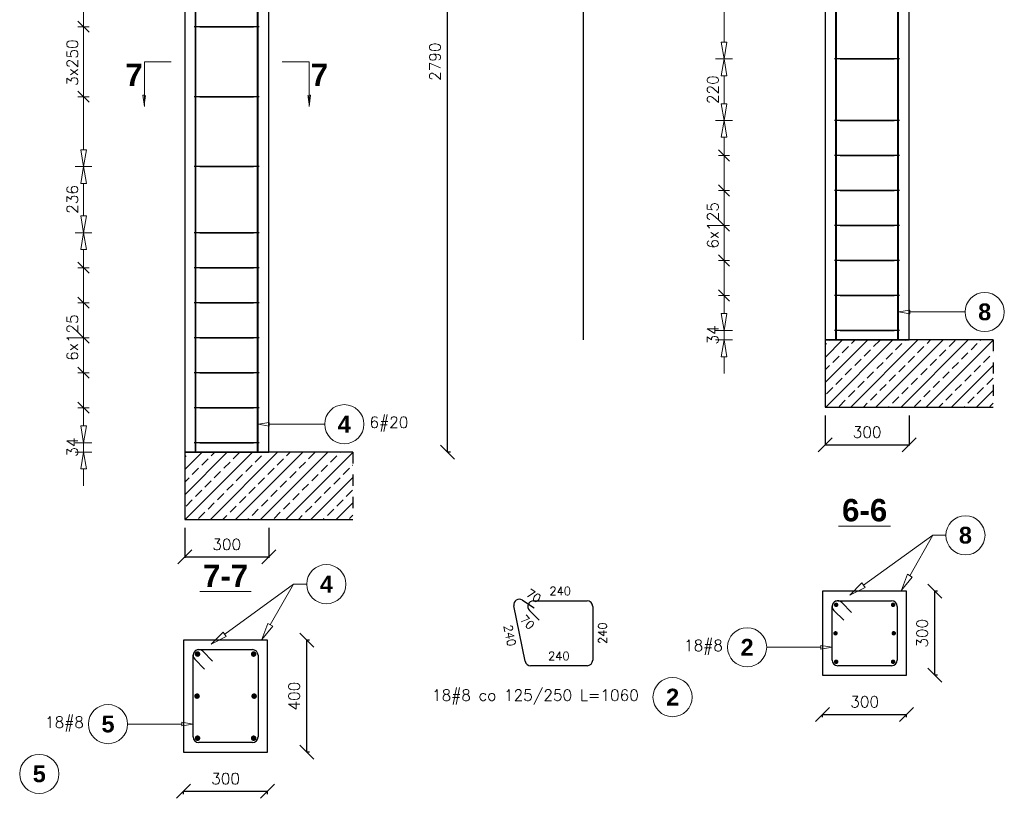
# Model space of a CAD drawing. Header units: millimetres. Extents: x -62590 to 46238, y 147773 to 522018.
# Tile 58 of 93: x 12749 to 16266, y 259918 to 262699. Entities that reach past the tile are written whole.
import ezdxf

# ---------------------------------------------------------------- set-up
doc = ezdxf.new("R2010")
doc.units = ezdxf.units.MM
doc.linetypes.add('DASHED', pattern=[2, 1, -1])
for name, color, linetype in [('AutoCAD_Structural_Detailing_deskowanie', 2, 'Continuous'), ('AutoCAD_Structural_Detailing_kształt pręta', 7, 'Continuous'), ('AutoCAD_Structural_Detailing_opis kształtu pręta', 7, 'Continuous'), ('AutoCAD_Structural_Detailing_opis rozkładu', 7, 'Continuous'), ('AutoCAD_Structural_Detailing_pręt wyrzucony', 7, 'Continuous'), ('AutoCAD_Structural_Detailing_pręty punktowe', 7, 'Continuous'), ('AutoCAD_Structural_Detailing_rozkład pręta', 7, 'Continuous'), ('AutoCAD_Structural_Detailing_symbole graficzne', 7, 'Continuous'), ('e-cad_cienkie', 1, 'Continuous')]:
    doc.layers.add(name, color=color, linetype=linetype)
doc.styles.add('style1', font='simplex.shx')
doc.styles.add('style3', font='arialbd.ttf')
doc.styles.add('style5', font='arialbd.ttf')
doc.dimstyles.new('RBCT DIM 20', dxfattribs={"dimtxt": 40, "dimasz": 50, "dimexe": 2.5, "dimexo": 150, "dimgap": 25, "dimtad": 1, "dimdec": 0, "dimzin": 1, "dimtxsty": 'style1', "dimblk": 'OBLIQUE', "dimcen": 50, "dimclrd": 8, "dimclre": 8, "dimclrt": 2, "dimadec": 0, "dimazin": 0, "dimtfac": 1, "dimtdec": 0, "dimtmove": 0, "dimatfit": 3, "dimfxl": 1, "dimarcsym": 0})

# ---------------------------------------------------------------- blocks, each defined once
blk = doc.blocks.new('_Oblique')
at = {"color": 0, "linetype": 'ByBlock', "lineweight": -2}
blk.add_line((-0.5, -0.5), (0.5, 0.5), dxfattribs=at)
blk = doc.blocks.new('*D52')
at = {"layer": 'AutoCAD_Structural_Detailing_deskowanie', "color": 8, "lineweight": -2}
for p, q in [((16017.6, 260357.5), (16017.6, 260657.5)), ((16027.6, 260657.5), (16020.1, 260657.5)), ((16027.6, 260357.5), (16020.1, 260357.5))]:
    blk.add_line(p, q, dxfattribs=at)
at = {"layer": 'Defpoints', "color": 0, "ltscale": 40}
for p in [(15877.6, 260657.5), (16017.6, 260657.5), (15877.6, 260357.5)]:
    blk.add_point(p, dxfattribs=at)
at = {"layer": 'AutoCAD_Structural_Detailing_deskowanie', "color": 8, "lineweight": -2, "ltscale": 40, "xscale": 50, "yscale": 50, "zscale": 50}
for p, rotation in [((16017.6, 260657.5), 90), ((16017.6, 260357.5), 270)]:
    blk.add_blockref('_Oblique', p, dxfattribs=dict(at, rotation=rotation))
at = {"layer": 'AutoCAD_Structural_Detailing_deskowanie', "color": 2, "ltscale": 40, "insert": (15972.6, 260507.5), "char_height": 40, "attachment_point": 5, "rotation": 90, "style": 'style1'}
blk.add_mtext('300', dxfattribs=at)
blk = doc.blocks.new('*D53')
at = {"layer": 'AutoCAD_Structural_Detailing_deskowanie', "color": 8, "lineweight": -2}
for p, q in [((15617.1, 260217.5), (15917.1, 260217.5)), ((15617.1, 260207.5), (15617.1, 260215)), ((15917.1, 260207.5), (15917.1, 260215))]:
    blk.add_line(p, q, dxfattribs=at)
at = {"layer": 'Defpoints', "color": 0, "ltscale": 40}
for p in [(15617.1, 260357.5), (15917.1, 260357.5), (15917.1, 260217.5)]:
    blk.add_point(p, dxfattribs=at)
at = {"layer": 'AutoCAD_Structural_Detailing_deskowanie', "color": 8, "lineweight": -2, "ltscale": 40, "xscale": 50, "yscale": 50, "zscale": 50, "rotation": 180}
blk.add_blockref('_Oblique', (15617.1, 260217.5), dxfattribs=at)
at = {"layer": 'AutoCAD_Structural_Detailing_deskowanie', "color": 8, "lineweight": -2, "ltscale": 40, "xscale": 50, "yscale": 50, "zscale": 50}
blk.add_blockref('_Oblique', (15917.1, 260217.5), dxfattribs=at)
at = {"layer": 'AutoCAD_Structural_Detailing_deskowanie', "color": 2, "ltscale": 40, "insert": (15767.1, 260262.5), "char_height": 40, "attachment_point": 5, "style": 'style1'}
blk.add_mtext('300', dxfattribs=at)
blk = doc.blocks.new('*D54')
at = {"layer": 'AutoCAD_Structural_Detailing_deskowanie', "color": 8, "lineweight": -2}
for p, q in [((14277.2, 261154.4), (14277.2, 263944.4)), ((14287.2, 263944.4), (14279.7, 263944.4)), ((14287.2, 261154.4), (14279.7, 261154.4))]:
    blk.add_line(p, q, dxfattribs=at)
at = {"layer": 'Defpoints', "color": 0, "ltscale": 40}
for p in [(14137.2, 263944.4), (14277.2, 263944.4), (14137.2, 261154.4)]:
    blk.add_point(p, dxfattribs=at)
at = {"layer": 'AutoCAD_Structural_Detailing_deskowanie', "color": 8, "lineweight": -2, "ltscale": 40, "xscale": 50, "yscale": 50, "zscale": 50}
for p, rotation in [((14277.2, 263944.4), 90), ((14277.2, 261154.4), 270)]:
    blk.add_blockref('_Oblique', p, dxfattribs=dict(at, rotation=rotation))
at = {"layer": 'AutoCAD_Structural_Detailing_deskowanie', "color": 2, "ltscale": 40, "insert": (14232.2, 262549.4), "char_height": 40, "attachment_point": 5, "rotation": 90, "style": 'style1'}
blk.add_mtext('2790', dxfattribs=at)
blk = doc.blocks.new('*D55')
at = {"layer": 'AutoCAD_Structural_Detailing_deskowanie', "color": 8, "lineweight": -2}
for p, q in [((13774.2, 260083), (13774.2, 260483)), ((13784.2, 260483), (13776.7, 260483)), ((13784.2, 260083), (13776.7, 260083))]:
    blk.add_line(p, q, dxfattribs=at)
at = {"layer": 'Defpoints', "color": 0, "ltscale": 40}
for p in [(13634.2, 260483), (13774.2, 260483), (13634.2, 260083)]:
    blk.add_point(p, dxfattribs=at)
at = {"layer": 'AutoCAD_Structural_Detailing_deskowanie', "color": 8, "lineweight": -2, "ltscale": 40, "xscale": 50, "yscale": 50, "zscale": 50}
for p, rotation in [((13774.2, 260483), 90), ((13774.2, 260083), 270)]:
    blk.add_blockref('_Oblique', p, dxfattribs=dict(at, rotation=rotation))
at = {"layer": 'AutoCAD_Structural_Detailing_deskowanie', "color": 2, "ltscale": 40, "insert": (13729.2, 260283), "char_height": 40, "attachment_point": 5, "rotation": 90, "style": 'style1'}
blk.add_mtext('400', dxfattribs=at)
blk = doc.blocks.new('*D56')
at = {"layer": 'AutoCAD_Structural_Detailing_deskowanie', "color": 8, "lineweight": -2}
for p, q in [((13334.2, 259943), (13634.2, 259943)), ((13334.2, 259933), (13334.2, 259940.5)), ((13634.2, 259933), (13634.2, 259940.5))]:
    blk.add_line(p, q, dxfattribs=at)
at = {"layer": 'Defpoints', "color": 0, "ltscale": 40}
for p in [(13334.2, 260083), (13634.2, 260083), (13634.2, 259943)]:
    blk.add_point(p, dxfattribs=at)
at = {"layer": 'AutoCAD_Structural_Detailing_deskowanie', "color": 8, "lineweight": -2, "ltscale": 40, "xscale": 50, "yscale": 50, "zscale": 50, "rotation": 180}
blk.add_blockref('_Oblique', (13334.2, 259943), dxfattribs=at)
at = {"layer": 'AutoCAD_Structural_Detailing_deskowanie', "color": 8, "lineweight": -2, "ltscale": 40, "xscale": 50, "yscale": 50, "zscale": 50}
blk.add_blockref('_Oblique', (13634.2, 259943), dxfattribs=at)
at = {"layer": 'AutoCAD_Structural_Detailing_deskowanie', "color": 2, "ltscale": 40, "insert": (13484.2, 259988), "char_height": 40, "attachment_point": 5, "style": 'style1'}
blk.add_mtext('300', dxfattribs=at)
blk = doc.blocks.new('*D160')
at = {"layer": 'AutoCAD_Structural_Detailing_deskowanie', "color": 8, "lineweight": -2}
for p, q in [((13338.2, 260884.4), (13338.2, 260777.5)), ((13638.2, 260884.4), (13638.2, 260777.5)), ((13338.2, 260780), (13638.2, 260780))]:
    blk.add_line(p, q, dxfattribs=at)
at = {"layer": 'Defpoints', "color": 0, "ltscale": 40}
for p in [(13338.2, 261034.4), (13638.2, 261034.4), (13638.2, 260780)]:
    blk.add_point(p, dxfattribs=at)
at = {"layer": 'AutoCAD_Structural_Detailing_deskowanie', "color": 8, "lineweight": -2, "ltscale": 40, "xscale": 50, "yscale": 50, "zscale": 50, "rotation": 180}
blk.add_blockref('_Oblique', (13338.2, 260780), dxfattribs=at)
at = {"layer": 'AutoCAD_Structural_Detailing_deskowanie', "color": 8, "lineweight": -2, "ltscale": 40, "xscale": 50, "yscale": 50, "zscale": 50}
blk.add_blockref('_Oblique', (13638.2, 260780), dxfattribs=at)
at = {"layer": 'AutoCAD_Structural_Detailing_deskowanie', "color": 2, "ltscale": 40, "insert": (13488.2, 260825), "char_height": 40, "attachment_point": 5, "style": 'style1'}
blk.add_mtext('300', dxfattribs=at)
blk = doc.blocks.new('*D161')
at = {"layer": 'AutoCAD_Structural_Detailing_deskowanie', "color": 8, "lineweight": -2}
for p, q in [((15626, 261285.3), (15626, 261178.5)), ((15926, 261285.3), (15926, 261178.5)), ((15626, 261181), (15926, 261181))]:
    blk.add_line(p, q, dxfattribs=at)
at = {"layer": 'Defpoints', "color": 0, "ltscale": 40}
for p in [(15626, 261435.3), (15926, 261435.3), (15926, 261181)]:
    blk.add_point(p, dxfattribs=at)
at = {"layer": 'AutoCAD_Structural_Detailing_deskowanie', "color": 8, "lineweight": -2, "ltscale": 40, "xscale": 50, "yscale": 50, "zscale": 50, "rotation": 180}
blk.add_blockref('_Oblique', (15626, 261181), dxfattribs=at)
at = {"layer": 'AutoCAD_Structural_Detailing_deskowanie', "color": 8, "lineweight": -2, "ltscale": 40, "xscale": 50, "yscale": 50, "zscale": 50}
blk.add_blockref('_Oblique', (15926, 261181), dxfattribs=at)
at = {"layer": 'AutoCAD_Structural_Detailing_deskowanie', "color": 2, "ltscale": 40, "insert": (15776, 261226), "char_height": 40, "attachment_point": 5, "style": 'style1'}
blk.add_mtext('300', dxfattribs=at)

msp = doc.modelspace()

# ---------------------------------------------------------------- hatches: boundary and pattern name
at = {"layer": 'AutoCAD_Structural_Detailing_pręty punktowe'}
h = msp.add_hatch(color=1, dxfattribs=at)
edge = h.paths.add_edge_path(flags=0)
edge.add_arc((15665.4, 260609.1), 8, 0, 360, ccw=False)
h = msp.add_hatch(color=1, dxfattribs=at)
edge = h.paths.add_edge_path(flags=0)
edge.add_arc((15868.7, 260609.1), 8, 0, 360, ccw=False)
h = msp.add_hatch(color=1, dxfattribs=at)
edge = h.paths.add_edge_path(flags=0)
edge.add_arc((15663.1, 260507.5), 8, 0, 360, ccw=False)
h = msp.add_hatch(color=1, dxfattribs=at)
edge = h.paths.add_edge_path(flags=0)
edge.add_arc((15871.1, 260507.5), 8, 0, 360, ccw=False)
h = msp.add_hatch(color=1, dxfattribs=at)
edge = h.paths.add_edge_path(flags=0)
edge.add_arc((13383.9, 260433.2), 10, 0, 360, ccw=False)
h = msp.add_hatch(color=1, dxfattribs=at)
edge = h.paths.add_edge_path(flags=0)
edge.add_arc((13584.4, 260433.2), 10, 0, 360, ccw=False)
h = msp.add_hatch(color=1, dxfattribs=at)
edge = h.paths.add_edge_path(flags=0)
edge.add_arc((15665.4, 260405.8), 8, 0, 360, ccw=False)
h = msp.add_hatch(color=1, dxfattribs=at)
edge = h.paths.add_edge_path(flags=0)
edge.add_arc((15868.7, 260405.8), 8, 0, 360, ccw=False)
h = msp.add_hatch(color=1, dxfattribs=at)
edge = h.paths.add_edge_path(flags=0)
edge.add_arc((13382.2, 260283), 10, 0, 360, ccw=False)
h = msp.add_hatch(color=1, dxfattribs=at)
edge = h.paths.add_edge_path(flags=0)
edge.add_arc((13586.2, 260283), 10, 0, 360, ccw=False)
h = msp.add_hatch(color=1, dxfattribs=at)
edge = h.paths.add_edge_path(flags=0)
edge.add_arc((13383.9, 260132.7), 10, 0, 360, ccw=False)
h = msp.add_hatch(color=1, dxfattribs=at)
edge = h.paths.add_edge_path(flags=0)
edge.add_arc((13584.4, 260132.7), 10, 0, 360, ccw=False)
at = {"layer": 'AutoCAD_Structural_Detailing_symbole graficzne', "linetype": 'Continuous', "lineweight": 0}
for points in [[(13194.2, 262389.4), (13194.2, 262429.4), (13199.9, 262429.4)], [(13782.2, 262389.4), (13782.2, 262429.4), (13776.5, 262429.4)]]:
    msp.add_hatch(color=7, dxfattribs=at).paths.add_polyline_path(points, flags=0)
at = {"layer": 'e-cad_cienkie', "linetype": 'ByBlock', "ltscale": 40}
h = msp.add_hatch(dxfattribs=at)
h.set_pattern_fill('ANSI33', color=8, scale=10)
h.set_pattern_definition([(45, (18762.57, 10937.375), (-44.90128, 44.90128), []), (45, (18807.47, 10937.375), (-44.90128, 44.90128), [31.75, -15.875])])
h.paths.add_polyline_path([(16226, 261555.3), (15626, 261555.3), (15626, 261315.3), (16226, 261315.3)])
h = msp.add_hatch(dxfattribs=at)
h.set_pattern_fill('ANSI33', color=8, scale=10)
h.set_pattern_definition([(45, (16474.695, 10536.42), (-44.90128, 44.90128), []), (45, (16519.596, 10536.42), (-44.90128, 44.90128), [31.75, -15.875])])
h.paths.add_polyline_path([(13938.2, 261154.4), (13338.2, 261154.4), (13338.2, 260914.4), (13938.2, 260914.4)])

# ---------------------------------------------------------------- linework, layer by layer
at = {"layer": 'AutoCAD_Structural_Detailing_deskowanie', "color": 2, "linetype": 'Continuous'}
for p, q in [((15626, 264345.3), (15626, 261555.3)), ((15926, 261555.3), (15926, 264345.3)), ((13338.2, 264244.4), (13338.2, 261154.4)), ((13638.2, 261154.4), (13638.2, 264244.4)), ((15626, 261555.3), (15926, 261555.3)), ((13338.2, 261154.4), (13638.2, 261154.4)), ((15917.1, 260657.5), (15617.1, 260657.5)), ((15617.1, 260657.5), (15617.1, 260357.5)), ((15917.1, 260657.5), (15617.1, 260657.5)), ((15617.1, 260657.5), (15617.1, 260357.5)), ((15917.1, 260357.5), (15917.1, 260657.5)), ((15917.1, 260357.5), (15917.1, 260657.5)), ((13634.2, 260483), (13334.2, 260483)), ((13334.2, 260483), (13334.2, 260083)), ((13634.2, 260483), (13334.2, 260483)), ((13334.2, 260483), (13334.2, 260083)), ((13634.2, 260083), (13634.2, 260483)), ((13634.2, 260083), (13634.2, 260483)), ((15617.1, 260357.5), (15917.1, 260357.5)), ((15617.1, 260357.5), (15917.1, 260357.5)), ((13334.2, 260083), (13634.2, 260083)), ((13334.2, 260083), (13634.2, 260083))]:
    msp.add_line(p, q, dxfattribs=at)
at = {"layer": 'AutoCAD_Structural_Detailing_deskowanie', "color": 0, "lineweight": 0}
for p, q in [((15674.3, 260889.6), (15859.8, 260889.6)), ((13392.3, 260656.8), (13576.1, 260656.8))]:
    msp.add_line(p, q, dxfattribs=at)
at = {"layer": 'AutoCAD_Structural_Detailing_kształt pręta', "color": 3}
for p, q in [((15664, 261555.3), (15664, 264267.3)), ((15666.4, 261555.3), (15666.4, 264267.3)), ((15885.7, 261555.3), (15885.7, 264267.3)), ((15888, 261555.3), (15888, 264267.3)), ((13376.2, 261154.4), (13376.2, 263914.4)), ((13377.9, 261154.4), (13377.9, 263914.4)), ((13598.4, 261154.4), (13598.4, 263914.4)), ((13600.2, 261154.4), (13600.2, 263914.4)), ((15671.1, 260623.5), (15863.1, 260623.5)), ((15685.2, 260617.6), (15720.6, 260582.3)), ((15651.1, 260411.5), (15651.1, 260603.5)), ((15692.3, 260554), (15656.9, 260589.3)), ((15883.1, 260603.5), (15883.1, 260411.5)), ((13368.2, 260137), (13368.2, 260429)), ((13388.2, 260449), (13580.2, 260449)), ((13402.3, 260443.1), (13437.7, 260407.8)), ((13600.2, 260429), (13600.2, 260137)), ((13409.4, 260379.5), (13374, 260414.8)), ((15863.1, 260391.5), (15671.1, 260391.5)), ((13580.2, 260117), (13388.2, 260117))]:
    msp.add_line(p, q, dxfattribs=at)
for centre, start, end in [((15671.1, 260603.5), 90, 225), ((15671.1, 260603.5), 45, 180), ((15863.1, 260603.5), 0, 90), ((13388.2, 260429), 90, 225), ((13388.2, 260429), 45, 180), ((13580.2, 260429), 0, 90), ((15671.1, 260411.5), 180, 270), ((15863.1, 260411.5), 270, 0), ((13388.2, 260137), 180, 270), ((13580.2, 260137), 270, 0)]:
    msp.add_arc(centre, 20, start, end, dxfattribs=at)
at = {"layer": 'AutoCAD_Structural_Detailing_opis kształtu pręta', "color": 8, "lineweight": 0}
for p, q in [((15888, 261655.3), (15928, 261662)), ((15928, 261648.7), (15928, 261662)), ((15928, 261648.7), (15888, 261655.3)), ((16126, 261655.3), (15928, 261655.3)), ((13600.2, 261254.4), (13640.2, 261261)), ((13640.2, 261247.7), (13600.2, 261254.4)), ((13640.2, 261247.7), (13640.2, 261261)), ((13838.2, 261254.4), (13640.2, 261254.4)), ((15611.1, 260464.2), (15651.1, 260457.5)), ((15611.1, 260464.2), (15611.1, 260450.8)), ((15417.1, 260457.5), (15611.1, 260457.5)), ((15651.1, 260457.5), (15611.1, 260450.8)), ((13134.2, 260183), (13328.2, 260183)), ((13328.2, 260189.6), (13368.2, 260183)), ((13328.2, 260189.6), (13328.2, 260176.3)), ((13368.2, 260183), (13328.2, 260176.3))]:
    msp.add_line(p, q, dxfattribs=at)
for centre in [(16196, 261655.3), (13908.2, 261254.4), (15347.1, 260457.5), (13064.2, 260183)]:
    msp.add_circle(centre, 70, dxfattribs=at)
at = {"layer": 'AutoCAD_Structural_Detailing_opis rozkładu', "color": 8, "lineweight": 0}
for p, q in [((12976.8, 262674.4), (12976.8, 262864.4)), ((15264.7, 262809.3), (15264.7, 262619.3)), ((12996.8, 262654.4), (12956.8, 262694.4)), ((12956.8, 262674.4), (12996.8, 262674.4)), ((12976.8, 262424.4), (12976.8, 262674.4)), ((12976.8, 262674.4), (12976.8, 262424.4)), ((15264.7, 262559.3), (15254.7, 262619.3)), ((15274.7, 262619.3), (15254.7, 262619.3)), ((15274.7, 262619.3), (15264.7, 262559.3)), ((15234.7, 262559.3), (15294.7, 262559.3)), ((15234.7, 262559.3), (15294.7, 262559.3)), ((15254.7, 262499.3), (15264.7, 262559.3)), ((15264.7, 262559.3), (15274.7, 262499.3)), ((15254.7, 262499.3), (15274.7, 262499.3)), ((15264.7, 262449.3), (15264.7, 262499.3)), ((12956.8, 262444.4), (12996.8, 262404.4)), ((15264.7, 262449.3), (15264.7, 262399.3)), ((12956.8, 262424.4), (12996.8, 262424.4)), ((12976.8, 262424.4), (12976.8, 262234.4)), ((15264.7, 262339.3), (15254.7, 262399.3)), ((15274.7, 262399.3), (15254.7, 262399.3)), ((15274.7, 262399.3), (15264.7, 262339.3)), ((15234.7, 262339.3), (15294.7, 262339.3)), ((15234.7, 262339.3), (15294.7, 262339.3)), ((15254.7, 262279.3), (15264.7, 262339.3)), ((15264.7, 262339.3), (15274.7, 262279.3)), ((15254.7, 262279.3), (15274.7, 262279.3)), ((15264.7, 262214.3), (15264.7, 262279.3)), ((12976.8, 262174.4), (12966.8, 262234.4)), ((12986.8, 262234.4), (12966.8, 262234.4)), ((12986.8, 262234.4), (12976.8, 262174.4)), ((15284.7, 262194.3), (15244.7, 262234.3)), ((15244.7, 262214.3), (15284.7, 262214.3)), ((15264.7, 262089.3), (15264.7, 262214.3)), ((12946.8, 262174.4), (13006.8, 262174.4)), ((12946.8, 262174.4), (13006.8, 262174.4)), ((12966.8, 262114.4), (12976.8, 262174.4)), ((12976.8, 262174.4), (12986.8, 262114.4)), ((12966.8, 262114.4), (12986.8, 262114.4)), ((12976.8, 262056.4), (12976.8, 262114.4)), ((15284.7, 262069.3), (15244.7, 262109.3)), ((15244.7, 262089.3), (15284.7, 262089.3)), ((15264.7, 261964.3), (15264.7, 262089.3)), ((12976.8, 262056.4), (12976.8, 261998.4)), ((12976.8, 261938.4), (12966.8, 261998.4)), ((12986.8, 261998.4), (12966.8, 261998.4)), ((12986.8, 261998.4), (12976.8, 261938.4)), ((15284.7, 261944.3), (15244.7, 261984.3)), ((15244.7, 261964.3), (15284.7, 261964.3)), ((15264.7, 261901.8), (15264.7, 261964.3)), ((12946.8, 261938.4), (13006.8, 261938.4)), ((12946.8, 261938.4), (13006.8, 261938.4)), ((12966.8, 261878.4), (12976.8, 261938.4)), ((12976.8, 261938.4), (12986.8, 261878.4)), ((12966.8, 261878.4), (12986.8, 261878.4)), ((12976.8, 261813.4), (12976.8, 261878.4)), ((15264.7, 261901.8), (15264.7, 261839.3)), ((15244.7, 261859.3), (15284.7, 261819.3)), ((15244.7, 261839.3), (15284.7, 261839.3)), ((15264.7, 261839.3), (15264.7, 261714.3)), ((12996.8, 261793.4), (12956.8, 261833.4)), ((12956.8, 261813.4), (12996.8, 261813.4)), ((12976.8, 261688.4), (12976.8, 261813.4)), ((15244.7, 261734.3), (15284.7, 261694.3)), ((12996.8, 261668.4), (12956.8, 261708.4)), ((15244.7, 261714.3), (15284.7, 261714.3)), ((15264.7, 261714.3), (15264.7, 261649.3)), ((12956.8, 261688.4), (12996.8, 261688.4)), ((12976.8, 261563.4), (12976.8, 261688.4)), ((15264.7, 261589.3), (15254.7, 261649.3)), ((15274.7, 261649.3), (15254.7, 261649.3)), ((15274.7, 261649.3), (15264.7, 261589.3)), ((15234.7, 261589.3), (15294.7, 261589.3)), ((15264.7, 261589.3), (15264.7, 261555.3)), ((12996.8, 261543.4), (12956.8, 261583.4)), ((12956.8, 261563.4), (12996.8, 261563.4)), ((12976.8, 261500.9), (12976.8, 261563.4)), ((15294.7, 261555.3), (15234.7, 261555.3)), ((15254.7, 261495.3), (15264.7, 261555.3)), ((15264.7, 261555.3), (15274.7, 261495.3)), ((12976.8, 261500.9), (12976.8, 261438.4)), ((15254.7, 261495.3), (15274.7, 261495.3)), ((15264.7, 261435.3), (15264.7, 261495.3)), ((12956.8, 261458.4), (12996.8, 261418.4)), ((12956.8, 261438.4), (12996.8, 261438.4)), ((12976.8, 261438.4), (12976.8, 261313.4)), ((12956.8, 261333.4), (12996.8, 261293.4)), ((12956.8, 261313.4), (12996.8, 261313.4)), ((12976.8, 261313.4), (12976.8, 261248.4)), ((12976.8, 261188.4), (12966.8, 261248.4)), ((12986.8, 261248.4), (12966.8, 261248.4)), ((12986.8, 261248.4), (12976.8, 261188.4)), ((12946.8, 261188.4), (13006.8, 261188.4)), ((12976.8, 261188.4), (12976.8, 261154.4)), ((13006.8, 261154.4), (12946.8, 261154.4)), ((12966.8, 261094.4), (12976.8, 261154.4)), ((12976.8, 261154.4), (12986.8, 261094.4)), ((12966.8, 261094.4), (12986.8, 261094.4)), ((12976.8, 261034.4), (12976.8, 261094.4)), ((16011.1, 260857.5), (15762.9, 260679.2)), ((16011.1, 260857.5), (15928.4, 260713.3)), ((16011.1, 260857.5), (16057.1, 260857.5)), ((15898.5, 260661.2), (15919.7, 260718.2)), ((15937.1, 260708.3), (15919.7, 260718.2)), ((13726.2, 260683), (13480.9, 260503.9)), ((13726.2, 260683), (13643.7, 260537.6)), ((13726.2, 260683), (13774.2, 260683)), ((15714.1, 260644.2), (15757, 260687.3)), ((15768.7, 260671), (15757, 260687.3)), ((15937.1, 260708.3), (15898.5, 260661.2)), ((15768.7, 260671), (15714.1, 260644.2)), ((13614, 260485.4), (13635, 260542.5)), ((13652.4, 260532.6), (13635, 260542.5)), ((13432.4, 260468.6), (13475, 260512)), ((13486.8, 260495.9), (13475, 260512)), ((13652.4, 260532.6), (13614, 260485.4)), ((13486.8, 260495.9), (13432.4, 260468.6))]:
    msp.add_line(p, q, dxfattribs=at)
for centre in [(16127.1, 260857.5), (13844.2, 260683)]:
    msp.add_circle(centre, 70, dxfattribs=at)
at = {"layer": 'AutoCAD_Structural_Detailing_pręt wyrzucony', "color": 3}
for p, q in [((14762.2, 261555.3, 73.4), (14762.2, 264267.3, 73.4)), ((14554.2, 260407.5), (14514.1, 260605.3)), ((14544.7, 260626), (14586.4, 260598.4)), ((14583.6, 260623.5), (14775.6, 260623.5)), ((14604.8, 260554), (14569.5, 260589.3)), ((14795.6, 260603.5), (14795.6, 260411.5)), ((14775.6, 260391.5), (14573.8, 260391.5))]:
    msp.add_line(p, q, dxfattribs=at)
at = {"layer": 'AutoCAD_Structural_Detailing_pręt wyrzucony', "color": 8, "lineweight": 0}
for centre in [(15081, 260279.5), (12818.6, 260005)]:
    msp.add_circle(centre, 70, dxfattribs=at)
at = {"layer": 'AutoCAD_Structural_Detailing_pręt wyrzucony', "color": 3}
for centre, start, end in [((14533.7, 260609.3), 56.4592, 191.4592), ((14583.6, 260603.5), 90, 225), ((14775.6, 260603.5), 0, 90), ((14573.8, 260411.5), 191.4592, 270), ((14775.6, 260411.5), 270, 0)]:
    msp.add_arc(centre, 20, start, end, dxfattribs=at)
at = {"layer": 'AutoCAD_Structural_Detailing_rozkład pręta', "color": 3, "linetype": 'ByBlock', "lineweight": 25}
for p, q in [((13392.2, 262674.4), (13372.2, 262674.4)), ((13392.2, 262674.4), (13372.2, 262674.4)), ((13406.3, 262674.4), (13372.2, 262674.4)), ((13413.4, 262674.4), (13378, 262674.4)), ((13392.2, 262674.4), (13584.2, 262674.4)), ((13584.2, 262674.4), (13392.2, 262674.4)), ((13406.3, 262674.4), (13441.7, 262674.4)), ((13604.2, 262674.4), (13584.2, 262674.4)), ((13604.2, 262674.4), (13584.2, 262674.4)), ((15680, 262559.3), (15660, 262559.3)), ((15680, 262559.3), (15660, 262559.3)), ((15694.2, 262559.3), (15660, 262559.3)), ((15701.2, 262559.3), (15665.9, 262559.3)), ((15680, 262559.3), (15872, 262559.3)), ((15872, 262559.3), (15680, 262559.3)), ((15694.2, 262559.3), (15729.5, 262559.3)), ((15892, 262559.3), (15872, 262559.3)), ((15892, 262559.3), (15872, 262559.3)), ((13392.2, 262424.4), (13372.2, 262424.4)), ((13392.2, 262424.4), (13372.2, 262424.4)), ((13406.3, 262424.4), (13372.2, 262424.4)), ((13413.4, 262424.4), (13378, 262424.4)), ((13392.2, 262424.4), (13584.2, 262424.4)), ((13584.2, 262424.4), (13392.2, 262424.4)), ((13406.3, 262424.4), (13441.7, 262424.4)), ((13604.2, 262424.4), (13584.2, 262424.4)), ((13604.2, 262424.4), (13584.2, 262424.4)), ((15680, 262339.3), (15660, 262339.3)), ((15680, 262339.3), (15660, 262339.3)), ((15694.2, 262339.3), (15660, 262339.3)), ((15701.2, 262339.3), (15665.9, 262339.3)), ((15680, 262339.3), (15872, 262339.3)), ((15872, 262339.3), (15680, 262339.3)), ((15694.2, 262339.3), (15729.5, 262339.3)), ((15892, 262339.3), (15872, 262339.3)), ((15892, 262339.3), (15872, 262339.3)), ((15680, 262214.3), (15660, 262214.3)), ((15680, 262214.3), (15660, 262214.3)), ((15694.2, 262214.3), (15660, 262214.3)), ((15701.2, 262214.3), (15665.9, 262214.3)), ((15680, 262214.3), (15872, 262214.3)), ((15872, 262214.3), (15680, 262214.3)), ((15694.2, 262214.3), (15729.5, 262214.3)), ((15892, 262214.3), (15872, 262214.3)), ((15892, 262214.3), (15872, 262214.3)), ((13392.2, 262174.4), (13372.2, 262174.4)), ((13392.2, 262174.4), (13372.2, 262174.4)), ((13406.3, 262174.4), (13372.2, 262174.4)), ((13413.4, 262174.4), (13378, 262174.4)), ((13392.2, 262174.4), (13584.2, 262174.4)), ((13584.2, 262174.4), (13392.2, 262174.4)), ((13406.3, 262174.4), (13441.7, 262174.4)), ((13604.2, 262174.4), (13584.2, 262174.4)), ((13604.2, 262174.4), (13584.2, 262174.4)), ((15680, 262089.3), (15660, 262089.3)), ((15680, 262089.3), (15660, 262089.3)), ((15694.2, 262089.3), (15660, 262089.3)), ((15701.2, 262089.3), (15665.9, 262089.3)), ((15680, 262089.3), (15872, 262089.3)), ((15872, 262089.3), (15680, 262089.3)), ((15694.2, 262089.3), (15729.5, 262089.3)), ((15892, 262089.3), (15872, 262089.3)), ((15892, 262089.3), (15872, 262089.3)), ((15680, 261964.3), (15660, 261964.3)), ((15680, 261964.3), (15660, 261964.3)), ((15694.2, 261964.3), (15660, 261964.3)), ((15701.2, 261964.3), (15665.9, 261964.3)), ((15680, 261964.3), (15872, 261964.3)), ((15872, 261964.3), (15680, 261964.3)), ((15694.2, 261964.3), (15729.5, 261964.3)), ((15892, 261964.3), (15872, 261964.3)), ((15892, 261964.3), (15872, 261964.3)), ((13392.2, 261938.4), (13372.2, 261938.4)), ((13392.2, 261938.4), (13372.2, 261938.4)), ((13406.3, 261938.4), (13372.2, 261938.4)), ((13413.4, 261938.4), (13378, 261938.4)), ((13392.2, 261938.4), (13584.2, 261938.4)), ((13584.2, 261938.4), (13392.2, 261938.4)), ((13406.3, 261938.4), (13441.7, 261938.4)), ((13604.2, 261938.4), (13584.2, 261938.4)), ((13604.2, 261938.4), (13584.2, 261938.4)), ((15680, 261839.3), (15660, 261839.3)), ((15680, 261839.3), (15660, 261839.3)), ((15694.2, 261839.3), (15660, 261839.3)), ((15701.2, 261839.3), (15665.9, 261839.3)), ((15680, 261839.3), (15872, 261839.3)), ((15872, 261839.3), (15680, 261839.3)), ((15694.2, 261839.3), (15729.5, 261839.3)), ((15892, 261839.3), (15872, 261839.3)), ((15892, 261839.3), (15872, 261839.3)), ((13392.2, 261813.4), (13372.2, 261813.4)), ((13392.2, 261813.4), (13372.2, 261813.4)), ((13406.3, 261813.4), (13372.2, 261813.4)), ((13413.4, 261813.4), (13378, 261813.4)), ((13392.2, 261813.4), (13584.2, 261813.4)), ((13584.2, 261813.4), (13392.2, 261813.4)), ((13406.3, 261813.4), (13441.7, 261813.4)), ((13604.2, 261813.4), (13584.2, 261813.4)), ((13604.2, 261813.4), (13584.2, 261813.4)), ((15680, 261714.3), (15660, 261714.3)), ((15680, 261714.3), (15660, 261714.3)), ((15694.2, 261714.3), (15660, 261714.3)), ((15701.2, 261714.3), (15665.9, 261714.3)), ((15680, 261714.3), (15872, 261714.3)), ((15872, 261714.3), (15680, 261714.3)), ((15694.2, 261714.3), (15729.5, 261714.3)), ((15892, 261714.3), (15872, 261714.3)), ((15892, 261714.3), (15872, 261714.3)), ((13392.2, 261688.4), (13372.2, 261688.4)), ((13392.2, 261688.4), (13372.2, 261688.4)), ((13406.3, 261688.4), (13372.2, 261688.4)), ((13413.4, 261688.4), (13378, 261688.4)), ((13392.2, 261688.4), (13584.2, 261688.4)), ((13584.2, 261688.4), (13392.2, 261688.4)), ((13406.3, 261688.4), (13441.7, 261688.4)), ((13604.2, 261688.4), (13584.2, 261688.4)), ((13604.2, 261688.4), (13584.2, 261688.4)), ((15680, 261589.3), (15660, 261589.3)), ((15680, 261589.3), (15660, 261589.3)), ((15694.2, 261589.3), (15660, 261589.3)), ((15701.2, 261589.3), (15665.9, 261589.3)), ((15680, 261589.3), (15872, 261589.3)), ((15872, 261589.3), (15680, 261589.3)), ((15694.2, 261589.3), (15729.5, 261589.3)), ((15892, 261589.3), (15872, 261589.3)), ((15892, 261589.3), (15872, 261589.3)), ((13392.2, 261563.4), (13372.2, 261563.4)), ((13392.2, 261563.4), (13372.2, 261563.4)), ((13406.3, 261563.4), (13372.2, 261563.4)), ((13413.4, 261563.4), (13378, 261563.4)), ((13392.2, 261563.4), (13584.2, 261563.4)), ((13584.2, 261563.4), (13392.2, 261563.4)), ((13406.3, 261563.4), (13441.7, 261563.4)), ((13604.2, 261563.4), (13584.2, 261563.4)), ((13604.2, 261563.4), (13584.2, 261563.4)), ((13392.2, 261438.4), (13372.2, 261438.4)), ((13392.2, 261438.4), (13372.2, 261438.4)), ((13406.3, 261438.4), (13372.2, 261438.4)), ((13413.4, 261438.4), (13378, 261438.4)), ((13392.2, 261438.4), (13584.2, 261438.4)), ((13584.2, 261438.4), (13392.2, 261438.4)), ((13406.3, 261438.4), (13441.7, 261438.4)), ((13604.2, 261438.4), (13584.2, 261438.4)), ((13604.2, 261438.4), (13584.2, 261438.4)), ((13392.2, 261313.4), (13372.2, 261313.4)), ((13392.2, 261313.4), (13372.2, 261313.4)), ((13406.3, 261313.4), (13372.2, 261313.4)), ((13413.4, 261313.4), (13378, 261313.4)), ((13392.2, 261313.4), (13584.2, 261313.4)), ((13584.2, 261313.4), (13392.2, 261313.4)), ((13406.3, 261313.4), (13441.7, 261313.4)), ((13604.2, 261313.4), (13584.2, 261313.4)), ((13604.2, 261313.4), (13584.2, 261313.4)), ((13392.2, 261188.4), (13372.2, 261188.4)), ((13392.2, 261188.4), (13372.2, 261188.4)), ((13406.3, 261188.4), (13372.2, 261188.4)), ((13413.4, 261188.4), (13378, 261188.4)), ((13392.2, 261188.4), (13584.2, 261188.4)), ((13584.2, 261188.4), (13392.2, 261188.4)), ((13406.3, 261188.4), (13441.7, 261188.4)), ((13604.2, 261188.4), (13584.2, 261188.4)), ((13604.2, 261188.4), (13584.2, 261188.4))]:
    msp.add_line(p, q, dxfattribs=at)
at = {"layer": 'AutoCAD_Structural_Detailing_symbole graficzne', "color": 7, "linetype": 'Continuous', "lineweight": 0}
for p, q in [((13194.2, 262549.4), (13290.2, 262549.4)), ((13194.2, 262389.4), (13194.2, 262549.4)), ((13782.2, 262549.4), (13686.2, 262549.4)), ((13782.2, 262389.4), (13782.2, 262549.4)), ((13194.2, 262429.4), (13188.5, 262429.4)), ((13194.2, 262389.4), (13188.5, 262429.4)), ((13782.2, 262429.4), (13787.9, 262429.4)), ((13782.2, 262389.4), (13787.9, 262429.4))]:
    msp.add_line(p, q, dxfattribs=at)
at = {"layer": 'AutoCAD_Structural_Detailing_symbole graficzne', "color": 0, "lineweight": 0}
for p, q in [((15674.3, 260889.6), (15859.8, 260889.6)), ((13392.3, 260656.8), (13576.1, 260656.8))]:
    msp.add_line(p, q, dxfattribs=at)
at = {"layer": 'e-cad_cienkie', "color": 8, "linetype": 'DASHED', "ltscale": 40}
for p, q in [((16226, 261555.3), (16226, 261315.3)), ((13938.2, 261154.4), (13938.2, 260914.4))]:
    msp.add_line(p, q, dxfattribs=at)
at = {"layer": 'e-cad_cienkie', "color": 1, "linetype": 'ByBlock', "ltscale": 40}
for points in [[(16226, 261555.3), (15626, 261555.3), (15626, 261315.3), (16226, 261315.3)], [(13938.2, 261154.4), (13338.2, 261154.4), (13338.2, 260914.4), (13938.2, 260914.4)]]:
    msp.add_lwpolyline(points, dxfattribs=at)

# ---------------------------------------------------------------- texts
at = {"layer": 'AutoCAD_Structural_Detailing_deskowanie', "color": 73, "char_height": 80, "attachment_point": 5, "style": 'style5'}
for s, insert in [('6-6', (15767.1, 260946.8)), ('7-7', (13484.2, 260712.8))]:
    msp.add_mtext(s, dxfattribs=dict(at, insert=insert))
at = {"layer": 'AutoCAD_Structural_Detailing_opis kształtu pręta', "color": 1, "char_height": 60, "attachment_point": 5, "style": 'style3'}
for s, insert in [('8', (16196, 261655.3)), ('4', (13908.2, 261254.4)), ('2', (15347.1, 260457.5)), ('5', (13064.2, 260183))]:
    msp.add_mtext(s, dxfattribs=dict(at, insert=insert))
at = {"layer": 'AutoCAD_Structural_Detailing_opis kształtu pręta', "color": 2, "char_height": 40, "attachment_point": 5, "style": 'style1'}
for s, insert in [('6#20  ', (14067.7, 261254.4)), ('18#8  ', (15191.3, 260457.5)), ('18#8  ', (12908.5, 260183))]:
    msp.add_mtext(s, dxfattribs=dict(at, insert=insert))
at = {"layer": 'AutoCAD_Structural_Detailing_opis rozkładu', "color": 2, "char_height": 40, "attachment_point": 7, "rotation": 90, "style": 'style1'}
for s, insert in [('3x250', (12956.8, 262462.7)), ('220', (15244.7, 262397.9)), ('236', (12956.8, 262005.9)), ('6x125', (15244.7, 261881.5)), ('6x125', (12956.8, 261480.5)), ('34', (15244.7, 261539)), ('34', (12956.8, 261138))]:
    msp.add_mtext(s, dxfattribs=dict(at, insert=insert))
at = {"layer": 'AutoCAD_Structural_Detailing_opis rozkładu', "color": 1, "char_height": 60, "attachment_point": 5, "style": 'style3'}
for s, insert in [('8', (16127.1, 260857.5)), ('4', (13844.2, 260683))]:
    msp.add_mtext(s, dxfattribs=dict(at, insert=insert))
at = {"layer": 'AutoCAD_Structural_Detailing_pręt wyrzucony', "color": 2, "attachment_point": 5, "style": 'style1'}
for s, insert, char_height in [('240', (14679.6, 260658.5), 30), ('240', (14674.7, 260426.5), 30), ('18#8 co 125/250 L=1060', (14591, 260279.5), 40)]:
    msp.add_mtext(s, dxfattribs=dict(at, insert=insert, char_height=char_height))
at = {"layer": 'AutoCAD_Structural_Detailing_pręt wyrzucony', "color": 2, "char_height": 30, "attachment_point": 5, "style": 'style1'}
for s, insert, rotation in [('70', (14584.9, 260641.3), 326.4592), ('70', (14562.4, 260546.9), 315), ('240', (14499.8, 260499.5), 281.4592), ('240', (14830.6, 260507.5), 90)]:
    msp.add_mtext(s, dxfattribs=dict(at, insert=insert, rotation=rotation))
at = {"layer": 'AutoCAD_Structural_Detailing_pręt wyrzucony', "color": 1, "char_height": 60, "attachment_point": 5, "style": 'style3'}
for s, insert in [('2', (15081, 260279.5)), ('5', (12818.6, 260005))]:
    msp.add_mtext(s, dxfattribs=dict(at, insert=insert))
at = {"layer": 'AutoCAD_Structural_Detailing_symbole graficzne', "color": 1, "char_height": 80, "attachment_point": 5, "style": 'style5'}
for s, insert in [('7', (13156.9, 262502)), ('7', (13819.5, 262502)), ('6-6', (15767.1, 260946.8)), ('7-7', (13484.2, 260712.8))]:
    msp.add_mtext(s, dxfattribs=dict(at, insert=insert))

# ---------------------------------------------------------------- dimensions: what is measured, and where the dimension line sits
at = {"layer": 'AutoCAD_Structural_Detailing_deskowanie'}
for p1, p2, distance, override, picture, middle in [((14137.2, 261154.4), (14137.2, 263944.4), -140, {"dimscale": 1, "dimtmove": 1}, '*D54', (14232.2, 262549.4)), ((15626, 261435.3), (15926, 261435.3), -254.3, {"dimtmove": 1}, '*D161', (15776, 261226)), ((13338.2, 261034.4), (13638.2, 261034.4), -254.3, {"dimtmove": 1}, '*D160', (13488.2, 260825)), ((15877.6, 260357.5), (15877.6, 260657.5), -140, {"dimscale": 1, "dimtmove": 1}, '*D52', (15972.6, 260507.5)), ((13634.2, 260083), (13634.2, 260483), -140, {"dimscale": 1, "dimtmove": 1}, '*D55', (13729.2, 260283)), ((15617.1, 260357.5), (15917.1, 260357.5), -140, {"dimscale": 1, "dimtmove": 1}, '*D53', (15767.1, 260262.5)), ((13334.2, 260083), (13634.2, 260083), -140, {"dimscale": 1, "dimtmove": 1}, '*D56', (13484.2, 259988))]:
    dim = msp.add_aligned_dim(p1=p1, p2=p2, distance=distance, dimstyle='RBCT DIM 20', override=override, dxfattribs=at)
    dim.commit()
    dim.dimension.update_dxf_attribs({"geometry": picture, "text_midpoint": middle})

doc.saveas('drawing.dxf')
